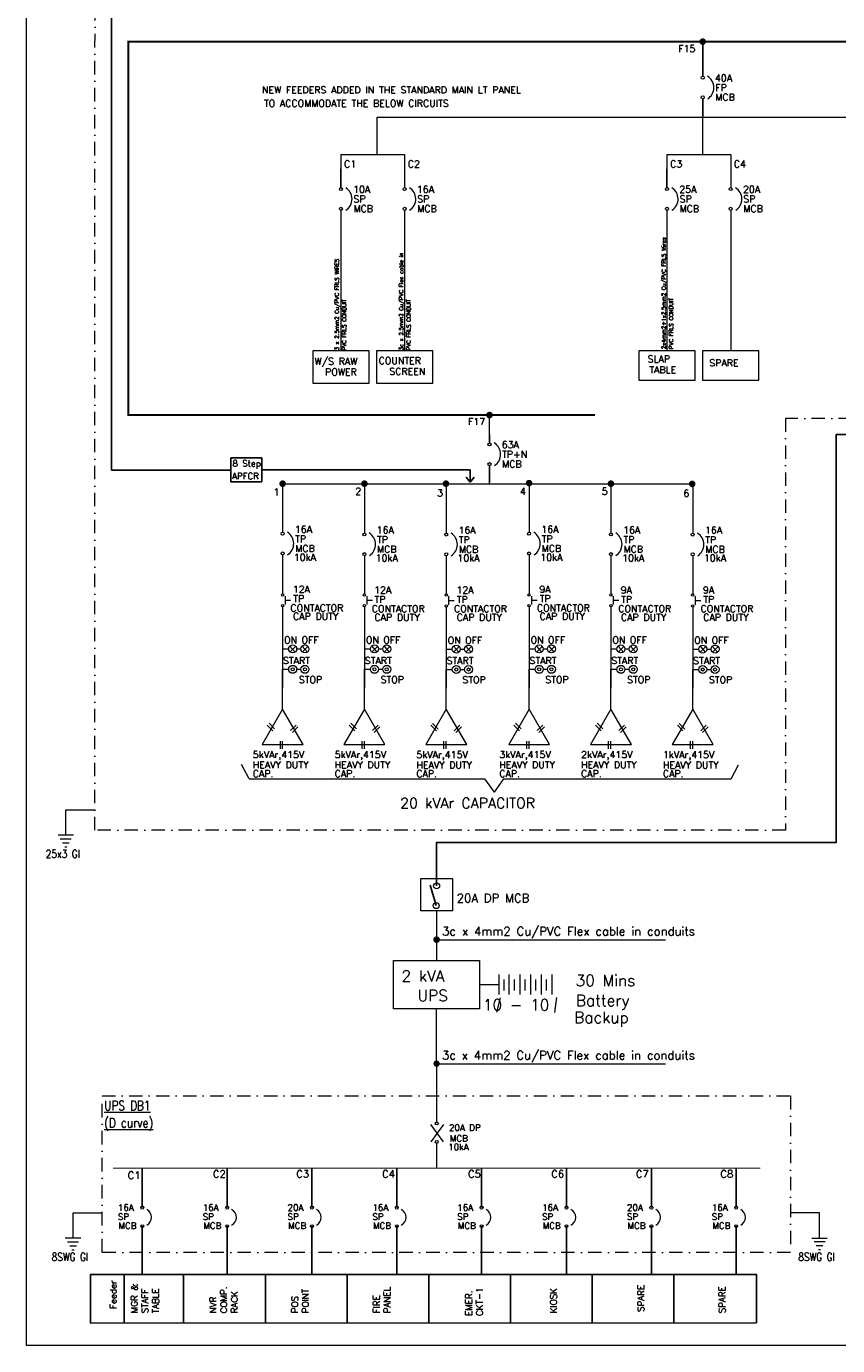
# Model space of a CAD drawing. Header units: inches. Extents: x 11035 to 14173, y 21538 to 23110.
# Tile 1 of 6: x 11035 to 11639, y 21539 to 22521. Entities that reach past the tile are written whole.
import ezdxf
from ezdxf.enums import TextEntityAlignment as Align

# ---------------------------------------------------------------- set-up
doc = ezdxf.new("R2010")
doc.units = ezdxf.units.IN
doc.header["$LTSCALE"] = 4
doc.header["$MEASUREMENT"] = 0
doc.linetypes.add('DASHDOT', pattern=[1, 0.5, -0.25, 0, -0.25])
for name, color, linetype in [('METER', 1, 'Continuous'), ('TEXT', 7, 'Continuous'), ('TU', 7, 'Continuous')]:
    doc.layers.add(name, color=color, linetype=linetype)
doc.styles.add('RD', font='romand.shx')
doc.styles.add('ROMANS', font='romans.shx', dxfattribs={"height": 2.5})
doc.styles.add('RT', font='romant.shx')
doc.styles.add('XX', font='romans.shx', dxfattribs={"height": 2})

msp = doc.modelspace()

# ---------------------------------------------------------------- linework, layer by layer
at = {"color": 6, "lineweight": 5, "ltscale": 4}
for p, q in [((11538.82, 22509.99), (11538.82, 22484.27)), ((11538.82, 22484.27), (11538.82, 22509.99)), ((11538.82, 22467.34), (11538.82, 22454.77)), ((11538.82, 22453.82), (11538.82, 22467.34)), ((11296.24, 22453.82), (11793.31, 22453.82)), ((11296.24, 22425.82), (11296.24, 22453.82)), ((11538.82, 22425.82), (11538.82, 22453.82)), ((11269.3, 22425.82), (11316.77, 22425.82)), ((11269.3, 22425.82), (11269.3, 22401.27)), ((11316.77, 22425.82), (11316.77, 22401.27)), ((11512.21, 22425.82), (11559.68, 22425.82)), ((11512.21, 22425.82), (11512.21, 22401.27)), ((11559.68, 22425.82), (11559.68, 22401.27)), ((11269.3, 22401.27), (11269.3, 22415.19)), ((11316.77, 22415.19), (11316.77, 22401.27)), ((11512.21, 22401.27), (11512.21, 22415.19)), ((11559.68, 22415.19), (11559.68, 22401.27)), ((11269.3, 22384.34), (11269.3, 22279.81)), ((11316.77, 22384.34), (11316.77, 22279.81)), ((11512.21, 22384.34), (11512.21, 22279.81)), ((11559.68, 22384.34), (11559.68, 22279.81))]:
    msp.add_line(p, q, dxfattribs=at)
at = {"color": 4, "lineweight": 5, "ltscale": 4}
for p, q in [((11380, 22211.16), (11380, 22231.88)), ((11380, 22217.38), (11380, 22211.16)), ((11380, 22194.23), (11380, 22181.66)), ((11380, 22180.71), (11380, 22194.23)), ((11225.89, 22181.33), (11225.89, 22144.67)), ((11225.89, 22181.33), (11225.89, 22144.67)), ((11225.89, 22181.21), (11225.89, 22144.67)), ((11225.89, 22180.98), (11225.89, 22144.67)), ((11225.89, 22180.98), (11225.89, 22144.67)), ((11286.83, 22181.33), (11286.83, 22144.11)), ((11286.83, 22181.33), (11286.83, 22144.11)), ((11286.83, 22181.21), (11286.83, 22144.11)), ((11286.83, 22180.98), (11286.83, 22144.11)), ((11286.83, 22180.98), (11286.83, 22144.11)), ((11347.76, 22181.21), (11347.76, 22143.99)), ((11347.76, 22181.21), (11347.76, 22143.99)), ((11347.76, 22181.09), (11347.76, 22143.99)), ((11347.76, 22180.86), (11347.76, 22143.99)), ((11347.76, 22180.86), (11347.76, 22143.99)), ((11409.51, 22181.33), (11409.51, 22144.67)), ((11409.51, 22181.33), (11409.51, 22144.67)), ((11409.51, 22181.21), (11409.51, 22144.67)), ((11409.51, 22180.98), (11409.51, 22144.67)), ((11409.51, 22180.98), (11409.51, 22144.67)), ((11470.44, 22181.33), (11470.44, 22144.11)), ((11470.44, 22181.33), (11470.44, 22144.11)), ((11470.44, 22181.21), (11470.44, 22144.11)), ((11470.44, 22180.98), (11470.44, 22144.11)), ((11470.44, 22180.98), (11470.44, 22144.11)), ((11531.38, 22181.21), (11531.38, 22143.99)), ((11531.38, 22181.21), (11531.38, 22143.99)), ((11531.38, 22181.09), (11531.38, 22143.99)), ((11531.38, 22180.86), (11531.38, 22143.99)), ((11531.38, 22180.86), (11531.38, 22143.99))]:
    msp.add_line(p, q, dxfattribs=at)
at = {"color": 4}
for p, q in [((11210.37, 22191.16), (11365.56, 22191.16)), ((11365.56, 22181.89), (11362.56, 22185.72)), ((11365.56, 22191.16), (11365.56, 22181.89)), ((11365.56, 22181.89), (11368.56, 22185.72))]:
    msp.add_line(p, q, dxfattribs=at)
at = {"color": 4, "lineweight": 0}
msp.add_line((11210.37, 22191.15), (11315.56, 22191.16), dxfattribs=at)
at = {"color": 4, "lineweight": 5}
for p, q in [((11225.89, 22180.8), (11225.89, 22144.67)), ((11286.83, 22180.8), (11286.83, 22144.14)), ((11347.76, 22180.68), (11347.76, 22144.02)), ((11409.51, 22180.8), (11409.51, 22144.67)), ((11470.44, 22180.8), (11470.44, 22144.14)), ((11531.38, 22180.68), (11531.38, 22144.02)), ((11225.89, 22127.74), (11225.89, 22098.9)), ((11286.83, 22127.21), (11286.83, 22098.9)), ((11347.76, 22127.09), (11347.76, 22098.78)), ((11409.51, 22127.74), (11409.51, 22098.9)), ((11470.44, 22127.21), (11470.44, 22098.9)), ((11531.38, 22127.09), (11531.38, 22098.78)), ((11227.66, 22097.12), (11227.66, 22090.77)), ((11288.59, 22097.12), (11288.59, 22090.77)), ((11349.53, 22097), (11349.53, 22090.65)), ((11411.27, 22097.12), (11411.27, 22090.77)), ((11472.21, 22097.12), (11472.21, 22090.77)), ((11533.14, 22097), (11533.14, 22090.65)), ((11225.89, 22088.98), (11225.89, 22028.73)), ((11286.83, 22088.98), (11286.83, 22028.73)), ((11347.76, 22088.86), (11347.76, 22028.61)), ((11409.51, 22088.98), (11409.51, 22028.73)), ((11470.44, 22088.98), (11470.44, 22028.73)), ((11531.38, 22088.86), (11531.38, 22028.61)), ((11225.79, 22057.7), (11230.4, 22057.7)), ((11236.33, 22057.7), (11239.54, 22057.7)), ((11286.72, 22057.7), (11291.33, 22057.7)), ((11297.27, 22057.7), (11300.47, 22057.7)), ((11347.66, 22057.59), (11352.27, 22057.59)), ((11358.2, 22057.59), (11361.41, 22057.59)), ((11409.4, 22057.7), (11414.01, 22057.7)), ((11419.95, 22057.7), (11423.15, 22057.7)), ((11470.33, 22057.7), (11474.95, 22057.7)), ((11480.88, 22057.7), (11484.09, 22057.7)), ((11531.27, 22057.59), (11535.88, 22057.59)), ((11541.82, 22057.59), (11545.02, 22057.59)), ((11225.79, 22042.55), (11230.4, 22042.55)), ((11225.89, 22013), (11225.89, 22042.55)), ((11236.33, 22042.55), (11239.54, 22042.55)), ((11286.72, 22042.55), (11291.33, 22042.55)), ((11286.83, 22013), (11286.83, 22042.55)), ((11297.27, 22042.55), (11300.47, 22042.55)), ((11347.66, 22042.43), (11352.27, 22042.43)), ((11347.76, 22012.88), (11347.76, 22042.43)), ((11358.2, 22042.43), (11361.41, 22042.43)), ((11409.4, 22042.55), (11414.01, 22042.55)), ((11409.51, 22013), (11409.51, 22042.55)), ((11419.95, 22042.55), (11423.15, 22042.55)), ((11470.33, 22042.55), (11474.95, 22042.55)), ((11470.44, 22013), (11470.44, 22042.55)), ((11480.88, 22042.55), (11484.09, 22042.55)), ((11531.27, 22042.43), (11535.88, 22042.43)), ((11531.38, 22012.88), (11531.38, 22042.43)), ((11541.82, 22042.43), (11545.02, 22042.43)), ((11200.87, 21961), (11195.25, 21971.59)), ((11559.97, 21961.03), (11565.55, 21971.55))]:
    msp.add_line(p, q, dxfattribs=at)
at = {"color": 7, "lineweight": 0}
for p, q in [((11064.33, 21919.11), (11064.33, 21937.92)), ((11064.33, 21937.92), (11085.97, 21937.92)), ((11070.09, 21919.11), (11058.56, 21919.11)), ((11060.21, 21916.25), (11068.44, 21916.25)), ((11061.86, 21913.4), (11066.8, 21913.4)), ((11063.55, 21910.47), (11065.1, 21910.47))]:
    msp.add_line(p, q, dxfattribs=at)
at = {"color": 3}
msp.add_line((11340.29, 21866.6), (11335.85, 21881.72), dxfattribs=at)
at = {"color": 3, "lineweight": 0}
for p, q in [((11340.59, 21862.77), (11340.59, 21825.84)), ((11340.59, 21841.23), (11511.18, 21841.23)), ((11387.2, 21800.49), (11387.2, 21815.4)), ((11390.99, 21803.31), (11390.99, 21811.57)), ((11394.75, 21800.49), (11394.75, 21815.4)), ((11398.55, 21803.31), (11398.55, 21811.57)), ((11402.72, 21800.49), (11402.72, 21815.4)), ((11406.51, 21803.31), (11406.51, 21811.57)), ((11410.68, 21800.49), (11410.68, 21815.4)), ((11414.47, 21803.31), (11414.47, 21811.57)), ((11418.64, 21800.49), (11418.64, 21815.4)), ((11422.43, 21803.31), (11422.43, 21811.57)), ((11426.6, 21800.49), (11426.6, 21815.4)), ((11372.61, 21807.75), (11387.2, 21807.75)), ((11340.51, 21748.89), (11511.1, 21748.89)), ((11069.76, 21618.96), (11069.76, 21637.77)), ((11069.76, 21637.77), (11091.41, 21637.77)), ((11625.88, 21637.77), (11604.23, 21637.77)), ((11625.88, 21618.96), (11625.88, 21637.77)), ((11075.53, 21618.96), (11063.99, 21618.96)), ((11065.65, 21616.1), (11073.87, 21616.1)), ((11067.29, 21613.25), (11072.23, 21613.25)), ((11620.11, 21618.96), (11631.64, 21618.96)), ((11629.99, 21616.1), (11621.76, 21616.1)), ((11628.35, 21613.25), (11623.41, 21613.25)), ((11068.98, 21610.32), (11070.54, 21610.32)), ((11626.65, 21610.32), (11625.1, 21610.32))]:
    msp.add_line(p, q, dxfattribs=at)
at = {"color": 3, "lineweight": 0, "ltscale": 4}
for p, q in [((11385.47, 21787.28), (11388.14, 21797.97)), ((11428.61, 21787.02), (11430.04, 21798.06)), ((11340.66, 21705.5), (11340.59, 21789.65)), ((11340.67, 21671.15), (11340.67, 21689.53))]:
    msp.add_line(p, q, dxfattribs=at)
at = {"color": 0}
for p, q in [((11121.34, 21671.15), (11121.34, 21641.66)), ((11184.54, 21671.15), (11184.54, 21641.66)), ((11247.74, 21671.15), (11247.74, 21641.66)), ((11310.94, 21671.15), (11310.94, 21641.66)), ((11374.14, 21671.15), (11374.14, 21641.66)), ((11437.35, 21671.15), (11437.35, 21641.66)), ((11500.55, 21671.15), (11500.55, 21641.66)), ((11563.75, 21671.15), (11563.75, 21641.66)), ((11121.34, 21627.81), (11121.34, 21591.92)), ((11184.54, 21627.81), (11184.54, 21591.92)), ((11247.74, 21627.81), (11247.74, 21591.92)), ((11310.94, 21627.81), (11310.94, 21591.92)), ((11374.14, 21627.81), (11374.14, 21591.92)), ((11437.35, 21627.81), (11437.35, 21591.92)), ((11500.55, 21627.81), (11500.55, 21591.92)), ((11563.75, 21627.81), (11563.75, 21591.92)), ((11107.85, 21591.92), (11107.85, 21555.59)), ((11152.16, 21591.92), (11152.16, 21555.63)), ((11213.02, 21591.92), (11213.02, 21555.68)), ((11273.89, 21591.92), (11273.89, 21555.73)), ((11334.75, 21591.92), (11334.75, 21555.79)), ((11395.61, 21591.92), (11395.61, 21555.84)), ((11456.48, 21591.92), (11456.48, 21555.89)), ((11517.34, 21591.92), (11517.34, 21555.95)), ((11082.86, 21555.56), (11578.8, 21556))]:
    msp.add_line(p, q, dxfattribs=at)
at = {"color": 5, "lineweight": 0}
msp.add_lwpolyline([(11035, 23110.5), (12833.67, 23110.5), (12833.67, 21538.93), (11035, 21538.93)], close=True, dxfattribs=at)
at = {"color": 7, "linetype": 'DASHDOT', "lineweight": 0, "ltscale": 5}
msp.add_lwpolyline([(11600.5, 21922.78), (11085.97, 21922.78), (11086.22, 22908), (12775.75, 22908), (12775.5, 22229.32), (11600.5, 22229.32), (11600.5, 21922.78)], dxfattribs=at)
at = {"color": 4}
for points in [[(11187.36, 22190.93), (11098.46, 22190.93), (11098.46, 22777.48), (11895, 22777.48)], [(11340.59, 21881.31), (11340.59, 21913.71), (11638.35, 21913.71), (11638.35, 22217.43), (12647.04, 22217.43), (12647.04, 22257.82)]]:
    msp.add_lwpolyline(points, dxfattribs=at)
at = {"color": 1, "lineweight": 0, "const_width": 1.46}
msp.add_lwpolyline([(11166.25, 22764.17), (12712.5, 22764.17), (12712.5, 22509.99), (11110.92, 22509.99), (11110.92, 22231.88), (11458.5, 22231.88)], dxfattribs=at)
at = {"color": 6, "lineweight": 5, "ltscale": 4, "const_width": 2.35}
msp.add_lwpolyline([(11537.55, 22509.99, 1), (11540.1, 22509.99, 1)], format="xyb", close=True, dxfattribs=at)
at = {"color": 6, "lineweight": 5, "ltscale": 4}
for points in [[(11248.3, 22255.53), (11290.3, 22255.53), (11290.3, 22279.81), (11248.3, 22279.81)], [(11295.77, 22255.53), (11337.77, 22255.53), (11337.77, 22279.81), (11295.77, 22279.81)], [(11491.21, 22257.82), (11533.21, 22257.82), (11533.21, 22279.81), (11491.21, 22279.81)], [(11538.68, 22257.82), (11580.68, 22257.82), (11580.68, 22279.81), (11538.68, 22279.81)]]:
    msp.add_lwpolyline(points, close=True, dxfattribs=at)
at = {"color": 4, "lineweight": 5, "ltscale": 4, "const_width": 2.35}
for points in [[(11378.72, 22231.88, 1), (11381.28, 22231.88, 1)], [(11224.62, 22180.8, 1), (11227.17, 22180.8, 1)], [(11285.55, 22180.8, 1), (11288.1, 22180.8, 1)], [(11346.29, 22180.8, 1), (11348.84, 22180.8, 1)], [(11408.23, 22181.21, 1), (11410.78, 22181.21, 1)], [(11469.17, 22180.8, 1), (11471.72, 22180.8, 1)], [(11529.72, 22180.63, 1), (11532.27, 22180.63, 1)]]:
    msp.add_lwpolyline(points, format="xyb", close=True, dxfattribs=at)
at = {"color": 4, "lineweight": 5}
msp.add_lwpolyline([(11225.89, 22180.8), (11530.99, 22180.63)], dxfattribs=at)
at = {"color": 3, "lineweight": 0}
msp.add_lwpolyline([(11328.83, 21886.71), (11352.35, 21886.71), (11352.35, 21862.77), (11328.83, 21862.77)], close=True, dxfattribs=at)
at = {"color": 3, "lineweight": 0, "ltscale": 4}
for points, const_width in [([(11339.37, 21841.23, 1), (11341.81, 21841.23, 1)], 2.44), ([(11339.43, 21748.89, 1), (11341.75, 21748.89, 1)], 2.32)]:
    msp.add_lwpolyline(points, format="xyb", close=True, dxfattribs=dict(at, const_width=const_width))
msp.add_lwpolyline([(11308.57, 21825.84), (11372.61, 21825.84), (11372.61, 21789.65), (11308.57, 21789.65)], close=True, dxfattribs=at)
at = {"color": 3, "linetype": 'DASHDOT', "lineweight": 0, "ltscale": 5}
msp.add_lwpolyline([(11091.41, 21724.88), (11604.21, 21724.88), (11604.21, 21608.37), (11091.41, 21608.37)], close=True, dxfattribs=at)
at = {"color": 1, "const_width": 0.7}
msp.add_lwpolyline([(11099.56, 21671.15), (11581.77, 21671.15)], dxfattribs=at)
at = {"color": 0}
msp.add_lwpolyline([(11082.86, 21555.56), (11082.86, 21591.92), (11578.8, 21591.92), (11578.8, 21556)], dxfattribs=at)
at = {"color": 6, "lineweight": 5, "ltscale": 4}
for centre in [(11538.82, 22483.14), (11538.82, 22468.47), (11269.3, 22400.14), (11316.77, 22400.14), (11512.21, 22400.14), (11559.68, 22400.14), (11269.3, 22385.47), (11316.77, 22385.47), (11512.21, 22385.47), (11559.68, 22385.47)]:
    msp.add_circle(centre, 1.13, dxfattribs=at)
at = {"color": 4, "lineweight": 5, "ltscale": 4}
for centre in [(11380, 22210.03), (11380, 22195.36), (11225.89, 22143.54), (11286.83, 22143.01), (11347.76, 22142.89), (11409.51, 22143.54), (11470.44, 22143.01), (11531.38, 22142.89), (11225.89, 22128.87), (11286.83, 22128.34), (11347.76, 22128.22), (11409.51, 22128.87), (11470.44, 22128.34), (11531.38, 22128.22)]:
    msp.add_circle(centre, 1.13, dxfattribs=at)
at = {"color": 4, "lineweight": 5}
for centre, radius in [((11225.89, 22098.01), 0.892), ((11286.83, 22098.01), 0.892), ((11347.76, 22097.89), 0.892), ((11409.51, 22098.01), 0.892), ((11470.44, 22098.01), 0.892), ((11531.38, 22097.89), 0.892), ((11225.89, 22089.87), 0.892), ((11286.83, 22089.87), 0.892), ((11347.76, 22089.75), 0.892), ((11409.51, 22089.87), 0.892), ((11470.44, 22089.87), 0.892), ((11531.38, 22089.75), 0.892), ((11233.37, 22057.7), 2.97), ((11242.51, 22057.7), 2.97), ((11294.3, 22057.7), 2.97), ((11303.44, 22057.7), 2.97), ((11355.24, 22057.59), 2.97), ((11364.38, 22057.59), 2.97), ((11416.98, 22057.7), 2.97), ((11426.12, 22057.7), 2.97), ((11477.92, 22057.7), 2.97), ((11487.06, 22057.7), 2.97), ((11538.85, 22057.59), 2.97), ((11547.99, 22057.59), 2.97), ((11233.37, 22042.55), 2.97), ((11242.51, 22042.55), 2.97), ((11294.3, 22042.55), 2.97), ((11303.44, 22042.55), 2.97), ((11355.24, 22042.43), 2.97), ((11364.38, 22042.43), 2.97), ((11416.98, 22042.55), 2.97), ((11426.12, 22042.55), 2.97), ((11477.92, 22042.55), 2.97), ((11487.06, 22042.55), 2.97), ((11538.85, 22042.43), 2.97), ((11547.99, 22042.43), 2.97)]:
    msp.add_circle(centre, radius, dxfattribs=at)
at = {"color": 3, "lineweight": 0}
for centre in [(11340.59, 21881.31), (11340.29, 21866.6)]:
    msp.add_circle(centre, 2.24, dxfattribs=at)
at = {"color": 1, "lineweight": 0, "ltscale": 4}
for centre in [(11340.67, 21704.44), (11340.67, 21690.6), (11121.34, 21641.66), (11184.54, 21641.66), (11247.74, 21641.66), (11310.94, 21641.66), (11374.14, 21641.66), (11437.35, 21641.66), (11500.55, 21641.66), (11563.75, 21641.66), (11121.34, 21627.81), (11184.54, 21627.81), (11247.74, 21627.81), (11310.94, 21627.81), (11374.14, 21627.81), (11437.35, 21627.81), (11500.55, 21627.81), (11563.75, 21627.81)]:
    msp.add_circle(centre, 1.06, dxfattribs=at)
at = {"color": 6, "lineweight": 5, "ltscale": 4}
for centre in [(11537.17, 22475.76), (11267.64, 22392.76), (11315.12, 22392.76), (11510.55, 22392.76), (11558.02, 22392.76)]:
    msp.add_arc(centre, 9.95, 302.68656, 58.26065, dxfattribs=at)
at = {"color": 4, "lineweight": 5, "ltscale": 4}
for centre in [(11378.34, 22202.65), (11224.23, 22136.16), (11285.17, 22135.63), (11346.1, 22135.51), (11407.85, 22136.16), (11468.78, 22135.63), (11529.72, 22135.51)]:
    msp.add_arc(centre, 9.95, 302.68656, 58.26065, dxfattribs=at)
at = {"color": 1, "lineweight": 0}
for centre in [(11121.72, 21634.45), (11184.92, 21634.45), (11248.12, 21634.45), (11311.33, 21634.45), (11374.53, 21634.45), (11437.73, 21634.45), (11500.93, 21634.45), (11564.13, 21634.45)]:
    msp.add_arc(centre, 6.54, 297.00033, 62.99967, dxfattribs=at)
at = {"layer": 'METER', "color": 4}
for p, q in [((11187.36, 22182.29), (11187.36, 22200.03)), ((11187.36, 22200.03), (11210.37, 22200.03)), ((11210.37, 22200.03), (11210.37, 22182.29)), ((11210.37, 22182.29), (11187.36, 22182.29))]:
    msp.add_line(p, q, dxfattribs=at)
at = {"layer": 'TEXT', "color": 4, "linetype": 'Continuous', "lineweight": 5}
for p, q in [((11227.66, 22093.94), (11231.86, 22093.94)), ((11288.59, 22093.94), (11292.79, 22093.94)), ((11349.53, 22093.82), (11353.73, 22093.82)), ((11411.27, 22093.94), (11415.47, 22093.94)), ((11472.21, 22093.94), (11476.41, 22093.94)), ((11533.14, 22093.82), (11537.34, 22093.82)), ((11231.34, 22059.87), (11235.21, 22055.38)), ((11235.6, 22059.66), (11231.38, 22055.45)), ((11240.48, 22059.87), (11244.35, 22055.38)), ((11244.74, 22059.66), (11240.52, 22055.45)), ((11292.28, 22059.87), (11296.15, 22055.38)), ((11296.53, 22059.66), (11292.32, 22055.45)), ((11301.42, 22059.87), (11305.29, 22055.38)), ((11305.67, 22059.66), (11301.46, 22055.45)), ((11353.21, 22059.76), (11357.08, 22055.26)), ((11357.47, 22059.54), (11353.25, 22055.33)), ((11362.35, 22059.76), (11366.22, 22055.26)), ((11366.61, 22059.54), (11362.39, 22055.33)), ((11414.96, 22059.87), (11418.83, 22055.38)), ((11419.21, 22059.66), (11415, 22055.45)), ((11424.1, 22059.87), (11427.97, 22055.38)), ((11428.35, 22059.66), (11424.14, 22055.45)), ((11475.89, 22059.87), (11479.76, 22055.38)), ((11480.15, 22059.66), (11475.93, 22055.45)), ((11485.03, 22059.87), (11488.9, 22055.38)), ((11489.29, 22059.66), (11485.07, 22055.45)), ((11536.83, 22059.76), (11540.7, 22055.26)), ((11541.08, 22059.54), (11536.87, 22055.33)), ((11545.97, 22059.76), (11549.84, 22055.26)), ((11550.22, 22059.54), (11546.01, 22055.33)), ((11214.45, 22001.05), (11218.64, 21996.87)), ((11215.76, 22002.36), (11219.95, 21998.18)), ((11236.02, 22001.06), (11231.83, 21996.88)), ((11237.33, 21999.75), (11233.14, 21995.57)), ((11275.39, 22001.05), (11279.58, 21996.87)), ((11276.7, 22002.36), (11280.89, 21998.18)), ((11296.96, 22001.06), (11292.77, 21996.88)), ((11298.26, 21999.75), (11294.08, 21995.57)), ((11336.32, 22000.93), (11340.51, 21996.75)), ((11337.63, 22002.24), (11341.82, 21998.06)), ((11357.89, 22000.94), (11353.7, 21996.76)), ((11359.2, 21999.64), (11355.01, 21995.45)), ((11398.07, 22001.05), (11402.26, 21996.87)), ((11399.38, 22002.36), (11403.56, 21998.18)), ((11419.64, 22001.06), (11415.45, 21996.88)), ((11420.94, 21999.75), (11416.76, 21995.57)), ((11459, 22001.05), (11463.19, 21996.87)), ((11460.31, 22002.36), (11464.5, 21998.18)), ((11480.57, 22001.06), (11476.38, 21996.88)), ((11481.88, 21999.75), (11477.69, 21995.57)), ((11519.94, 22000.93), (11524.13, 21996.75)), ((11521.25, 22002.24), (11525.43, 21998.06)), ((11541.51, 22000.94), (11537.32, 21996.76)), ((11542.81, 21999.64), (11538.63, 21995.45)), ((11223.96, 21989.1), (11223.96, 21983.4)), ((11225.64, 21989.1), (11225.64, 21983.4)), ((11284.89, 21989.1), (11284.89, 21983.4)), ((11286.57, 21989.1), (11286.57, 21983.4)), ((11345.83, 21988.98), (11345.83, 21983.28)), ((11347.5, 21988.98), (11347.5, 21983.28)), ((11407.57, 21989.1), (11407.57, 21983.4)), ((11409.25, 21989.1), (11409.25, 21983.4)), ((11468.51, 21989.1), (11468.51, 21983.4)), ((11470.18, 21989.1), (11470.18, 21983.4)), ((11529.44, 21988.98), (11529.44, 21983.28)), ((11531.12, 21988.98), (11531.12, 21983.28))]:
    msp.add_line(p, q, dxfattribs=at)
at = {"layer": 'TEXT', "color": 1, "lineweight": 0}
for p, q in [((11345.71, 21703.71), (11336.3, 21690.8)), ((11345.71, 21690.8), (11336.3, 21703.71))]:
    msp.add_line(p, q, dxfattribs=at)
at = {"layer": 'TEXT', "color": 4, "linetype": 'Continuous', "lineweight": 5}
for points in [[(11225.89, 22013), (11210.66, 21986.62), (11241.12, 21986.62)], [(11286.83, 22013), (11271.6, 21986.62), (11302.05, 21986.62)], [(11347.76, 22012.88), (11332.53, 21986.51), (11362.99, 21986.51)], [(11409.51, 22013), (11394.28, 21986.62), (11424.73, 21986.62)], [(11470.44, 22013), (11455.21, 21986.62), (11485.67, 21986.62)], [(11531.38, 22012.88), (11516.15, 21986.51), (11546.6, 21986.51)]]:
    msp.add_lwpolyline(points, close=True, dxfattribs=at)
for centre in [(11233.37, 22042.55), (11242.51, 22042.55), (11294.3, 22042.55), (11303.44, 22042.55), (11355.24, 22042.43), (11364.38, 22042.43), (11416.98, 22042.55), (11426.12, 22042.55), (11477.92, 22042.55), (11487.06, 22042.55), (11538.85, 22042.43), (11547.99, 22042.43)]:
    msp.add_circle(centre, 1.14, dxfattribs=at)
at = {"layer": 'TU', "color": 4, "lineweight": 5}
for p, q in [((11200.87, 21961), (11376.35, 21961.01)), ((11376.35, 21961.01), (11383.39, 21951.03)), ((11390.39, 21960.98), (11383.38, 21951.03)), ((11390.39, 21960.98), (11559.87, 21961.01))]:
    msp.add_line(p, q, dxfattribs=at)

# ---------------------------------------------------------------- texts
at = {"color": 6, "lineweight": 5, "ltscale": 4, "style": 'RT'}
for s, p in [('F15', (11520.61, 22502.19)), ('40A', (11547.93, 22480.37)), ('FP', (11548.18, 22473.18)), ('NEW FEEDERS ADDED IN THE STANDARD MAIN LT PANEL', (11210.5, 22471.49)), ('MCB', (11548.21, 22466.07)), ('TO ACCOMMODATE THE BELOW CIRCUITS', (11212, 22461.49)), ('C1', (11271.64, 22416.32)), ('C2', (11319.12, 22416.32)), ('C3', (11514.55, 22416.32)), ('C4', (11562.02, 22416.32)), ('10A', (11278.41, 22397.37)), ('16A', (11325.89, 22397.37)), ('25A', (11521.34, 22397.37)), ('20A', (11568.82, 22397.37)), ('SP', (11278.66, 22390.18)), ('SP', (11326.13, 22390.18)), ('SP', (11521.59, 22390.18)), ('SP', (11569.06, 22390.18)), ('MCB', (11278.69, 22383.07)), ('MCB', (11326.16, 22383.07)), ('MCB', (11521.62, 22383.07)), ('MCB', (11569.09, 22383.07)), ('W/S RAW', (11249.62, 22269.36)), ('COUNTER ', (11297.4, 22269.79)), ('SLAP ', (11497.76, 22271.01)), ('SPARE', (11543.74, 22268.21)), ('POWER', (11257.56, 22261.37)), ('SCREEN', (11305.34, 22261.8)), ('TABLE', (11499.04, 22263.02))]:
    msp.add_text(s, height=5.137, dxfattribs=at).set_placement(p)
for s, p in [('2x4mm2+1x2.5mm2 Cu/PVC FRLS Wires ', (11511.25, 22281.03)), ('3c x 2.5mm2 Cu/PVC Flex cable in ', (11315.74, 22280.06)), ('3 x 2.5mm2 Cu/PVC FRLS WIRES ', (11267.74, 22280.06)), ('PVC FRLS CONDUIT', (11273.24, 22280.06)), ('PVC FRLS CONDUIT', (11321.24, 22280.06)), ('PVC FRLS CONDUIT', (11516.75, 22281.03))]:
    msp.add_text(s, height=2.9637, rotation=90, dxfattribs=at).set_placement(p)
at = {"color": 4, "lineweight": 5, "ltscale": 4, "style": 'RT'}
for s, height, p in [('F17', 5.137, (11364.03, 22224.56)), ('63A', 5.137, (11389.11, 22207.26)), ('TP+N', 5.137, (11389.36, 22200.07)), ('MCB', 5.137, (11389.39, 22192.96)), ('1', 5.14, (11219.09, 22172.06)), ('2', 5.14, (11280.02, 22172.47)), ('3', 5.14, (11340.96, 22171.26)), ('4', 5.14, (11402.7, 22172.47)), ('5', 5.14, (11463.64, 22172.47)), ('6', 5.14, (11524.39, 22171.09)), ('16A', 5.137, (11235, 22144.27)), ('16A', 5.137, (11295.94, 22143.74)), ('16A', 5.137, (11356.87, 22143.62)), ('16A', 5.137, (11418.62, 22144.27)), ('16A', 5.137, (11479.55, 22143.74)), ('16A', 5.137, (11540.49, 22143.62)), ('TP', 5.137, (11235.25, 22137.08)), ('MCB', 5.137, (11235.28, 22129.97)), ('TP', 5.137, (11296.18, 22136.55)), ('MCB', 5.137, (11296.21, 22129.44)), ('TP', 5.137, (11357.12, 22136.43)), ('MCB', 5.137, (11357.15, 22129.32)), ('TP', 5.137, (11418.86, 22137.08)), ('MCB', 5.137, (11418.89, 22129.97)), ('TP', 5.137, (11479.8, 22136.55)), ('MCB', 5.137, (11479.83, 22129.44)), ('TP', 5.137, (11540.73, 22136.43)), ('MCB', 5.137, (11540.76, 22129.32)), ('10kA', 5.137, (11234.22, 22123.45)), ('10kA', 5.137, (11295.16, 22122.92)), ('10kA', 5.137, (11356.09, 22122.8)), ('10kA', 5.137, (11417.84, 22123.45)), ('10kA', 5.137, (11478.77, 22122.92)), ('10kA', 5.137, (11539.71, 22122.8)), ('12A', 5.137, (11233.48, 22099.64)), ('12A', 5.137, (11294.09, 22098.99)), ('12A', 5.137, (11355.35, 22098.99)), ('9A', 5.137, (11417.09, 22099.64)), ('9A', 5.137, (11477.71, 22098.99)), ('9A', 5.137, (11538.96, 22098.99)), ('TP', 5.137, (11233.8, 22092.65)), ('TP', 5.137, (11294.41, 22092.01)), ('TP', 5.137, (11355.67, 22092)), ('TP', 5.137, (11417.41, 22092.65)), ('TP', 5.137, (11478.03, 22092.01)), ('TP', 5.137, (11539.28, 22092)), (' CONTACTOR', 5.137, (11228.19, 22085.71)), ('CAP DUTY', 5.137, (11233.68, 22079.41)), (' CONTACTOR', 5.137, (11288.8, 22085.06)), (' CONTACTOR', 5.137, (11350.06, 22085.06)), (' CONTACTOR', 5.137, (11411.8, 22085.71)), ('CAP DUTY', 5.137, (11417.29, 22079.41)), (' CONTACTOR', 5.137, (11472.42, 22085.06)), (' CONTACTOR', 5.137, (11533.67, 22085.06)), ('CAP DUTY', 5.137, (11294.29, 22078.76)), ('CAP DUTY', 5.137, (11355.55, 22078.76)), ('CAP DUTY', 5.137, (11477.91, 22078.76)), ('CAP DUTY', 5.137, (11539.16, 22078.76)), ('ON', 5.137, (11227.02, 22061.77)), ('OFF', 5.137, (11239.96, 22061.77)), ('ON', 5.137, (11287.96, 22061.77)), ('OFF', 5.137, (11300.89, 22061.77)), ('ON', 5.137, (11348.89, 22061.66)), ('OFF', 5.137, (11361.83, 22061.66)), ('ON', 5.137, (11410.64, 22061.77)), ('OFF', 5.137, (11423.57, 22061.77)), ('ON', 5.137, (11471.57, 22061.77)), ('OFF', 5.137, (11484.51, 22061.77)), ('ON', 5.137, (11532.51, 22061.66)), ('OFF', 5.137, (11545.44, 22061.66)), ('START', 5.137, (11226.19, 22046.53)), ('START', 5.137, (11287.12, 22046.53)), ('START', 5.137, (11348.06, 22046.41)), ('START', 5.137, (11409.8, 22046.53)), ('START', 5.137, (11470.74, 22046.53)), ('START', 5.137, (11531.67, 22046.41)), ('STOP', 5.137, (11237.96, 22032.29)), ('STOP', 5.137, (11298.9, 22032.29)), ('STOP', 5.137, (11359.83, 22032.17)), ('STOP', 5.137, (11421.58, 22032.29)), ('STOP', 5.137, (11482.51, 22032.29)), ('STOP', 5.137, (11543.45, 22032.17)), ('5kVAr,415V', 5.137, (11203.67, 21976.52)), ('5kVAr,415V', 5.137, (11264.61, 21976.52)), ('5kVAr,415V', 5.137, (11325.54, 21976.4)), ('3kVAr,415V', 5.137, (11387.29, 21976.52)), ('2kVAr,415V', 5.137, (11448.22, 21976.52)), ('1kVAr,415V', 5.137, (11509.16, 21976.4)), ('CAP.', 5.137, (11203.67, 21962.36)), ('HEAVY DUTY', 5.137, (11203.67, 21968.88)), ('CAP.', 5.137, (11264.61, 21962.36)), ('HEAVY DUTY', 5.137, (11264.61, 21968.88)), ('CAP.', 5.137, (11325.54, 21962.24)), ('HEAVY DUTY', 5.137, (11325.54, 21968.77)), ('CAP.', 5.137, (11387.29, 21962.36)), ('HEAVY DUTY', 5.137, (11387.29, 21968.88)), ('CAP.', 5.137, (11448.22, 21962.36)), ('HEAVY DUTY', 5.137, (11448.22, 21968.88)), ('CAP.', 5.137, (11509.16, 21962.24)), ('HEAVY DUTY', 5.137, (11509.16, 21968.77))]:
    msp.add_text(s, height=height, dxfattribs=at).set_placement(p)
at = {"color": 3, "lineweight": 0, "ltscale": 4, "style": 'RT'}
for s, height, p in [('20A DP MCB', 6.372, (11355.57, 21869.01)), ('3c x 4mm2 Cu/PVC Flex cable in conduits', 6.3716, (11344.69, 21844.31)), ('2 kVA', 8.373, (11314.45, 21809.99)), ('30 Mins', 8.373, (11444.16, 21806.66)), ('UPS', 8.373, (11326.38, 21795.45)), ('Battery', 8.373, (11444.33, 21791.72)), ('10 - 10', 8.373, (11375.09, 21788.5)), ('Backup', 8.373, (11443.14, 21779.15)), ('3c x 4mm2 Cu/PVC Flex cable in conduits', 6.3716, (11344.61, 21751.97))]:
    msp.add_text(s, height=height, dxfattribs=at).set_placement(p)
at = {"color": 1, "lineweight": 0, "ltscale": 4, "style": 'XX'}
for s, p in [('C1', (11110.48, 21663.01)), ('C2', (11173.98, 21664.01)), ('C3', (11235.98, 21664.01)), ('C4', (11299.98, 21664.01)), ('C5', (11363.98, 21664.01)), ('C6', (11425.98, 21664.01)), ('C7', (11488.98, 21664.01)), ('C8', (11551.98, 21664.01))]:
    msp.add_text(s, height=5.471, dxfattribs=at).set_placement(p)
at = {"layer": 'METER', "color": 4, "style": 'ROMANS'}
for s, p in [('8 Step', (11199.13, 22193.51)), ('APFCR', (11198.24, 22184.11))]:
    msp.add_text(s, height=4.68, dxfattribs=at).set_placement(p, align=Align.CENTER)
at = {"layer": 'TEXT', "color": 4, "lineweight": 5, "style": 'RD'}
msp.add_text('20 kVAr CAPACITOR ', height=7.7175, dxfattribs=at).set_placement((11313.42, 21939.11))
at = {"layer": 'TEXT', "color": 7, "lineweight": 0, "style": 'RD', "width": 0.8}
msp.add_text('25x3 GI', height=6.086, dxfattribs=at).set_placement((11049.4, 21902.1))
at = {"layer": 'TEXT', "color": 3, "lineweight": 0, "style": 'RD', "width": 0.8}
for s, height, p in [('%%UUPS DB1', 7.098, (11093.07, 21714.14)), ('%%U(D curve)', 7.0985, (11093.07, 21701.25)), ('8SWG GI', 6.086, (11053.84, 21601.95)), ('8SWG GI', 6.086, (11610.04, 21601.95))]:
    msp.add_text(s, height=height, dxfattribs=at).set_placement(p)
at = {"layer": 'TEXT', "color": 1, "lineweight": 0, "style": 'RD'}
for s, p in [('20A DP ', (11349.8, 21698.89)), ('MCB', (11350.4, 21690.88)), ('10kA', (11349.2, 21684.49)), ('16A ', (11103.15, 21639.36)), ('16A ', (11166.36, 21639.36)), ('20A ', (11229.56, 21639.36)), ('16A ', (11292.76, 21639.36)), ('16A ', (11355.96, 21639.36)), ('16A ', (11419.17, 21639.36)), ('20A ', (11482.37, 21639.36)), ('16A ', (11545.57, 21639.36)), ('SP', (11103.15, 21632.57)), ('SP', (11166.36, 21632.57)), ('SP', (11229.56, 21632.57)), ('SP', (11292.76, 21632.57)), ('SP', (11355.96, 21632.57)), ('SP', (11419.17, 21632.57)), ('SP', (11482.37, 21632.57)), ('SP', (11545.57, 21632.57)), ('MCB', (11103.56, 21625.84)), ('MCB', (11166.76, 21625.84)), ('MCB', (11229.96, 21625.84)), ('MCB', (11293.17, 21625.84)), ('MCB', (11356.37, 21625.84)), ('MCB', (11419.57, 21625.84)), ('MCB', (11482.77, 21625.84)), ('MCB', (11545.97, 21625.84))]:
    msp.add_text(s, height=4.76, dxfattribs=at).set_placement(p)
at = {"layer": 'TEXT', "color": 1, "lineweight": 0, "char_height": 4.76, "attachment_point": 1, "rotation": 90, "style": 'RD'}
for s, insert, width in [('Feeder', (11097.43, 21566.31), 122.6076), ('SPARE', (11490.37, 21564.05), 27.1702), ('MGR & STAFF\\PTABLE', (11112.96, 21563.04), 31.387), ('NVR\\PCOMP.\\PRACK', (11171.7, 21563.04), 33.8687), ('POS POINT', (11232.57, 21563.09), 29.5957), ('FIRE\\PPANEL', (11293.43, 21563.09), 29.5957), ('EMER.\\PCKT-1', (11362.21, 21561.04), 27.1702), ('KIOSK', (11425.29, 21563.04), 27.1702), ('SPARE', (11550.92, 21563.04), 27.1702)]:
    msp.add_mtext(s, dxfattribs=dict(at, insert=insert, width=width))

doc.saveas('drawing.dxf')
